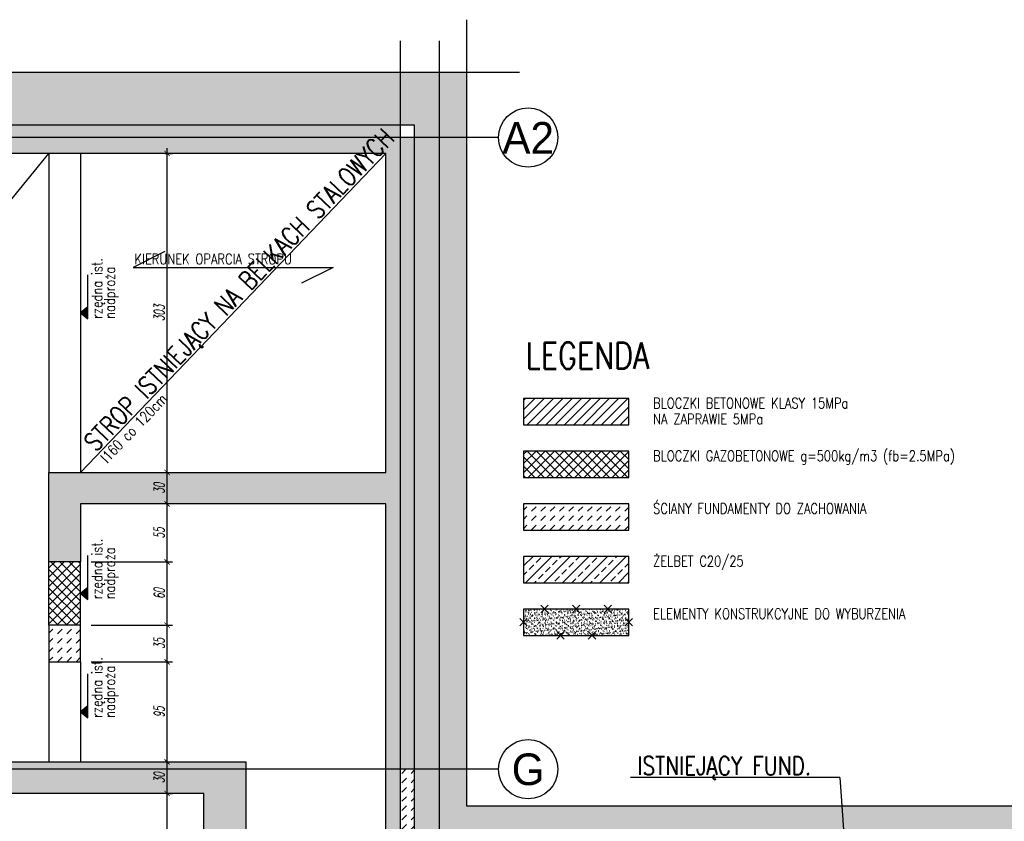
# Model space of a CAD drawing. Header units: millimetres. Extents: x -66901 to 936319, y -323998 to 488548.
# Tile 6 of 84: x 532711 to 542062, y -125083 to -117468. Entities that reach past the tile are written whole.
import ezdxf
from ezdxf.enums import TextEntityAlignment as Align
from ezdxf.lldxf.tags import DXFTag

# ---------------------------------------------------------------- set-up
doc = ezdxf.new("R2010")
doc.units = ezdxf.units.MM
doc.header["$LTSCALE"] = 5
doc.header["$MEASUREMENT"] = 0
for name, color, linetype in [('K-BELKI', 5, 'DASHED2'), ('K-HATCH', 8, 'Continuous'), ('K-OSIE', 1, 'CENTER'), ('K-S$UPY', 4, 'Continuous'), ('K-SC_KON', 2, 'Continuous'), ('K-STROPY', 201, 'Continuous'), ('K-WYMIARY', 254, 'Continuous'), ('N-20', 254, 'Continuous'), ('N-20-RZEDNA', 254, 'Continuous'), ('N-25', 71, 'Continuous'), ('N-50', 4, 'Continuous'), ('POMOCNICZE', 8, 'DASHED2'), ('S-25', 71, 'Continuous'), ('S-35', 101, 'Continuous'), ('ŚCIANY_NIENOŚNE', 125, 'DASHED2')]:
    doc.layers.add(name, color=color, linetype=linetype)
doc.styles.add('GENERATED_STYLE_3', font='txt')
doc.styles.add('ROMANS', font='romans.shx', dxfattribs={"width": 0.8, "oblique": 10})
doc.styles.add('WYMIARY', font='romans.shx', dxfattribs={"width": 0.6, "oblique": 10})
tags = doc.linetypes.add('CENTER', pattern=[2, 1.25, -0.25, 0.25, -0.25]).pattern_tags.tags
tags[10:11] = [DXFTag(74, 4), DXFTag(75, 0), DXFTag(340, '0'), DXFTag(46, 1.0), DXFTag(50, 0.0), DXFTag(44, 0.0), DXFTag(45, 0.0)]
tags[8:9] = [DXFTag(74, 4), DXFTag(75, 0), DXFTag(340, '0'), DXFTag(46, 1.0), DXFTag(50, 0.0), DXFTag(44, 0.0), DXFTag(45, 0.0)]
tags[6:7] = [DXFTag(74, 4), DXFTag(75, 0), DXFTag(340, '0'), DXFTag(46, 1.0), DXFTag(50, 0.0), DXFTag(44, 0.0), DXFTag(45, 0.0)]
tags[4:5] = [DXFTag(74, 4), DXFTag(75, 0), DXFTag(340, '0'), DXFTag(46, 1.0), DXFTag(50, 0.0), DXFTag(44, 0.0), DXFTag(45, 0.0)]
tags = doc.linetypes.add('DASHED2', pattern=[0.375, 0.25, -0.125]).pattern_tags.tags
tags[6:7] = [DXFTag(74, 4), DXFTag(75, 0), DXFTag(340, '0'), DXFTag(46, 1.0), DXFTag(50, 0.0), DXFTag(44, 0.0), DXFTag(45, 0.0)]
tags[4:5] = [DXFTag(74, 4), DXFTag(75, 0), DXFTag(340, '0'), DXFTag(46, 1.0), DXFTag(50, 0.0), DXFTag(44, 0.0), DXFTag(45, 0.0)]
doc.dimstyles.new('CM50', dxfattribs={"dimscale": 50, "dimtxt": 2, "dimasz": 1, "dimexe": 1, "dimexo": 2, "dimgap": 0.5, "dimtad": 1, "dimlfac": 0.1, "dimrnd": 0.5, "dimdsep": 46, "dimtxsty": 'WYMIARY', "dimblk": 'ARCHTICK', "dimcen": 0, "dimdle": 1, "dimclrd": 253, "dimclre": 251, "dimclrt": 30, "dimaunit": 1, "dimadec": 0, "dimazin": 0, "dimtfac": 1, "dimtix": 1, "dimtmove": 0, "dimatfit": 3, "dimldrblk": 'ARCHTICK', "dimfxl": 1, "dimtvp": 0.4, "dimtolj": 1, "dimarcsym": 0})

# ---------------------------------------------------------------- blocks, each defined once
blk = doc.blocks.new('_ArchTick')
at = {"color": 0, "linetype": 'ByBlock', "const_width": 0.15}
blk.add_lwpolyline([(-0.5, -0.5), (0.5, 0.5)], dxfattribs=at)
blk = doc.blocks.new('*D813')
at = {"layer": 'Defpoints', "color": 0, "transparency": 16777216}
for p in [(534004, -124818.2), (534111, -124818.2), (533019, -125818.2)]:
    blk.add_point(p, dxfattribs=at)
at = {"layer": 'K-WYMIARY', "color": 251, "lineweight": -2, "transparency": 16777216}
for p, q in [((534104, -124818.2), (534161, -124818.2)), ((533119, -125818.2), (534161, -125818.2))]:
    blk.add_line(p, q, dxfattribs=at)
at = {"layer": 'K-WYMIARY', "color": 253, "lineweight": -2, "transparency": 16777216}
blk.add_line((534111, -125868.2), (534111, -124768.2), dxfattribs=at)
at = {"layer": 'K-WYMIARY', "color": 253, "lineweight": -2, "transparency": 16777216, "xscale": 50, "yscale": 50, "zscale": 50}
for p, rotation in [((534111, -124818.2), 90), ((534111, -125818.2), 270)]:
    blk.add_blockref('_ArchTick', p, dxfattribs=dict(at, rotation=rotation))
at = {"layer": 'K-WYMIARY', "color": 30, "transparency": 16777216, "insert": (534036, -125318.2), "char_height": 100, "attachment_point": 5, "rotation": 90, "style": 'WYMIARY'}
blk.add_mtext('\\A1;100', dxfattribs=at)
blk = doc.blocks.new('*D814')
at = {"layer": 'Defpoints', "color": 0, "transparency": 16777216}
for p in [(534004, -124518.2), (534111, -124518.2), (534004, -124818.2)]:
    blk.add_point(p, dxfattribs=at)
at = {"layer": 'K-WYMIARY', "color": 251, "lineweight": -2, "transparency": 16777216}
for p, q in [((534104, -124518.2), (534161, -124518.2)), ((534104, -124818.2), (534161, -124818.2))]:
    blk.add_line(p, q, dxfattribs=at)
at = {"layer": 'K-WYMIARY', "color": 253, "lineweight": -2, "transparency": 16777216}
blk.add_line((534111, -124868.2), (534111, -124468.2), dxfattribs=at)
at = {"layer": 'K-WYMIARY', "color": 253, "lineweight": -2, "transparency": 16777216, "xscale": 50, "yscale": 50, "zscale": 50}
for p, rotation in [((534111, -124518.2), 90), ((534111, -124818.2), 270)]:
    blk.add_blockref('_ArchTick', p, dxfattribs=dict(at, rotation=rotation))
at = {"layer": 'K-WYMIARY', "color": 30, "transparency": 16777216, "insert": (534036, -124668.2), "char_height": 100, "attachment_point": 5, "rotation": 90, "style": 'WYMIARY'}
blk.add_mtext('\\A1;30', dxfattribs=at)
blk = doc.blocks.new('*D815')
at = {"layer": 'Defpoints', "color": 0, "transparency": 16777216}
for p in [(533289, -123568.2), (534111, -123568.2), (534004, -124518.2)]:
    blk.add_point(p, dxfattribs=at)
at = {"layer": 'K-WYMIARY', "color": 253, "lineweight": -2, "transparency": 16777216}
blk.add_line((534111, -124568.2), (534111, -123518.2), dxfattribs=at)
at = {"layer": 'K-WYMIARY', "color": 251, "lineweight": -2, "transparency": 16777216}
for p, q in [((533389, -123568.2), (534161, -123568.2)), ((534104, -124518.2), (534161, -124518.2))]:
    blk.add_line(p, q, dxfattribs=at)
at = {"layer": 'K-WYMIARY', "color": 253, "lineweight": -2, "transparency": 16777216, "xscale": 50, "yscale": 50, "zscale": 50}
for p, rotation in [((534111, -123568.2), 90), ((534111, -124518.2), 270)]:
    blk.add_blockref('_ArchTick', p, dxfattribs=dict(at, rotation=rotation))
at = {"layer": 'K-WYMIARY', "color": 30, "transparency": 16777216, "insert": (534036, -124043.2), "char_height": 100, "attachment_point": 5, "rotation": 90, "style": 'WYMIARY'}
blk.add_mtext('\\A1;95', dxfattribs=at)
blk = doc.blocks.new('*D816')
at = {"layer": 'Defpoints', "color": 0, "transparency": 16777216}
for p in [(533289, -123218.2), (534111, -123218.2), (533289, -123568.2)]:
    blk.add_point(p, dxfattribs=at)
at = {"layer": 'K-WYMIARY', "color": 251, "lineweight": -2, "transparency": 16777216}
for p, q in [((533389, -123218.2), (534161, -123218.2)), ((533389, -123568.2), (534161, -123568.2))]:
    blk.add_line(p, q, dxfattribs=at)
at = {"layer": 'K-WYMIARY', "color": 253, "lineweight": -2, "transparency": 16777216}
blk.add_line((534111, -123618.2), (534111, -123168.2), dxfattribs=at)
at = {"layer": 'K-WYMIARY', "color": 253, "lineweight": -2, "transparency": 16777216, "xscale": 50, "yscale": 50, "zscale": 50}
for p, rotation in [((534111, -123218.2), 90), ((534111, -123568.2), 270)]:
    blk.add_blockref('_ArchTick', p, dxfattribs=dict(at, rotation=rotation))
at = {"layer": 'K-WYMIARY', "color": 30, "transparency": 16777216, "insert": (534036, -123393.2), "char_height": 100, "attachment_point": 5, "rotation": 90, "style": 'WYMIARY'}
blk.add_mtext('\\A1;35', dxfattribs=at)
blk = doc.blocks.new('*D817')
at = {"layer": 'Defpoints', "color": 0, "transparency": 16777216}
for p in [(533289, -122618.2), (534111, -122618.2), (533289, -123218.2)]:
    blk.add_point(p, dxfattribs=at)
at = {"layer": 'K-WYMIARY', "color": 253, "lineweight": -2, "transparency": 16777216}
blk.add_line((534111, -123268.2), (534111, -122568.2), dxfattribs=at)
at = {"layer": 'K-WYMIARY', "color": 251, "lineweight": -2, "transparency": 16777216}
for p, q in [((533389, -122618.2), (534161, -122618.2)), ((533389, -123218.2), (534161, -123218.2))]:
    blk.add_line(p, q, dxfattribs=at)
at = {"layer": 'K-WYMIARY', "color": 253, "lineweight": -2, "transparency": 16777216, "xscale": 50, "yscale": 50, "zscale": 50}
for p, rotation in [((534111, -122618.2), 90), ((534111, -123218.2), 270)]:
    blk.add_blockref('_ArchTick', p, dxfattribs=dict(at, rotation=rotation))
at = {"layer": 'K-WYMIARY', "color": 30, "transparency": 16777216, "insert": (534036, -122918.2), "char_height": 100, "attachment_point": 5, "rotation": 90, "style": 'WYMIARY'}
blk.add_mtext('\\A1;60', dxfattribs=at)
blk = doc.blocks.new('*D818')
at = {"layer": 'Defpoints', "color": 0, "transparency": 16777216}
for p in [(534075.5, -122068.2), (534111, -122068.2), (533289, -122618.2)]:
    blk.add_point(p, dxfattribs=at)
at = {"layer": 'K-WYMIARY', "color": 253, "lineweight": -2, "transparency": 16777216}
blk.add_line((534111, -122668.2), (534111, -122018.2), dxfattribs=at)
at = {"layer": 'K-WYMIARY', "color": 251, "lineweight": -2, "transparency": 16777216}
for p, q in [((534175.5, -122068.2), (534161, -122068.2)), ((533389, -122618.2), (534161, -122618.2))]:
    blk.add_line(p, q, dxfattribs=at)
at = {"layer": 'K-WYMIARY', "color": 253, "lineweight": -2, "transparency": 16777216, "xscale": 50, "yscale": 50, "zscale": 50}
for p, rotation in [((534111, -122068.2), 90), ((534111, -122618.2), 270)]:
    blk.add_blockref('_ArchTick', p, dxfattribs=dict(at, rotation=rotation))
at = {"layer": 'K-WYMIARY', "color": 30, "transparency": 16777216, "insert": (534036, -122343.2), "char_height": 100, "attachment_point": 5, "rotation": 90, "style": 'WYMIARY'}
blk.add_mtext('\\A1;55', dxfattribs=at)
blk = doc.blocks.new('*D819')
at = {"layer": 'Defpoints', "color": 0, "transparency": 16777216}
for p in [(534013, -121768.2), (534111, -121768.2), (534075.5, -122068.2)]:
    blk.add_point(p, dxfattribs=at)
at = {"layer": 'K-WYMIARY', "color": 253, "lineweight": -2, "transparency": 16777216}
blk.add_line((534111, -122118.2), (534111, -121718.2), dxfattribs=at)
at = {"layer": 'K-WYMIARY', "color": 251, "lineweight": -2, "transparency": 16777216}
for p, q in [((534113, -121768.2), (534161, -121768.2)), ((534175.5, -122068.2), (534161, -122068.2))]:
    blk.add_line(p, q, dxfattribs=at)
at = {"layer": 'K-WYMIARY', "color": 253, "lineweight": -2, "transparency": 16777216, "xscale": 50, "yscale": 50, "zscale": 50}
for p, rotation in [((534111, -121768.2), 90), ((534111, -122068.2), 270)]:
    blk.add_blockref('_ArchTick', p, dxfattribs=dict(at, rotation=rotation))
at = {"layer": 'K-WYMIARY', "color": 30, "transparency": 16777216, "insert": (534036, -121918.2), "char_height": 100, "attachment_point": 5, "rotation": 90, "style": 'WYMIARY'}
blk.add_mtext('\\A1;30', dxfattribs=at)
blk = doc.blocks.new('*D820')
at = {"layer": 'Defpoints', "color": 0, "transparency": 16777216}
for p in [(533991, -118738.2), (534111, -118738.2), (534013, -121768.2)]:
    blk.add_point(p, dxfattribs=at)
at = {"layer": 'K-WYMIARY', "color": 251, "lineweight": -2, "transparency": 16777216}
for p, q in [((534091, -118738.2), (534161, -118738.2)), ((534113, -121768.2), (534161, -121768.2))]:
    blk.add_line(p, q, dxfattribs=at)
at = {"layer": 'K-WYMIARY', "color": 253, "lineweight": -2, "transparency": 16777216}
blk.add_line((534111, -121818.2), (534111, -118688.2), dxfattribs=at)
at = {"layer": 'K-WYMIARY', "color": 253, "lineweight": -2, "transparency": 16777216, "xscale": 50, "yscale": 50, "zscale": 50}
for p, rotation in [((534111, -118738.2), 90), ((534111, -121768.2), 270)]:
    blk.add_blockref('_ArchTick', p, dxfattribs=dict(at, rotation=rotation))
at = {"layer": 'K-WYMIARY', "color": 30, "transparency": 16777216, "insert": (534036, -120253.2), "char_height": 100, "attachment_point": 5, "rotation": 90, "style": 'WYMIARY'}
blk.add_mtext('\\A1;303', dxfattribs=at)

msp = doc.modelspace()

# ---------------------------------------------------------------- hatches: boundary and pattern name
at = {"layer": 'K-HATCH', "lineweight": 0}
h = msp.add_hatch(dxfattribs=at)
h.set_pattern_fill('DASH', color=256, scale=500, angle=45, style=0)
h.paths.add_polyline_path([(536324, -118588.152), (528139, -118588.152), (528139, -121087.787), (528259, -121087.787), (528259, -118738.152), (536189, -118738.152), (536189, -121768.152), (532989, -121768.152), (532989, -122618.152), (533289, -122618.152), (533289, -122068.152), (536189, -122068.152), (536189, -124588.152), (536324, -124588.152)])
h.paths.add_polyline_path([(536459, -118588.152), (536324, -118588.152), (536324, -124588.152), (536459, -124588.152)])
h.paths.add_polyline_path([(536324, -118468.152), (528139, -118468.152), (528139, -118588.152), (536324, -118588.152)])
h.paths.add_polyline_path([(528139, -118468.152), (527989, -118468.152), (527989, -118588.152), (528139, -118588.152)])
h.paths.add_polyline_path([(528139, -118588.152), (527989, -118588.152), (527989, -121087.787), (528139, -121087.787)])
h.paths.add_polyline_path([(533479.227, -121709.512), (536866.432, -118170.502), (536609.066, -117924.176), (533221.861, -121463.186)], flags=9)
at = {"layer": 'K-HATCH'}
h = msp.add_hatch(dxfattribs=at)
h.set_pattern_fill('AR-PARQ1', color=256, scale=20, style=0)
h.paths.add_polyline_path([(536694, -118588.152), (536459, -118588.152), (536459, -124588.152), (536694, -124588.152)])
h.paths.add_polyline_path([(536959, -118588.152), (536694, -118588.152), (536694, -124588.152), (536959, -124588.152)])
h.paths.add_polyline_path([(536959, -117968.152), (536694, -117968.152), (536694, -118588.152), (536959, -118588.152)])
h.paths.add_polyline_path([(536694, -117968.152), (536324, -117968.152), (536324, -118468.152), (536459, -118468.152), (536459, -118588.152), (536694, -118588.152)], flags=17)
h.paths.add_polyline_path([(536324, -117968.152), (528139, -117968.152), (528139, -118468.152), (536324, -118468.152)])
h.paths.add_polyline_path([(528139, -117968.152), (527989, -117968.152), (527989, -118468.152), (528139, -118468.152)])
h.paths.add_polyline_path([(533479.227, -121709.512), (536866.432, -118170.502), (536609.066, -117924.176), (533221.861, -121463.186)], flags=9)
at = {"layer": 'K-HATCH', "lineweight": 0}
h = msp.add_hatch(dxfattribs=at)
h.set_pattern_fill('ANSI31', color=256, scale=500, style=0)
h.paths.add_polyline_path([(537496.358, -121066), (537496.358, -121316), (538496.358, -121316), (538496.358, -121066)])
h = msp.add_hatch(dxfattribs=at)
h.set_pattern_fill('ANSI37', color=256, scale=500, style=0)
h.set_pattern_definition([(45, (4471384.72, 7934548.11), (-44.19417382, 44.19417382), []), (135, (4471384.72, 7934548.11), (-44.19417382, -44.19417382), [])])
h.paths.add_polyline_path([(537496.358, -121566), (537496.358, -121816), (538496.358, -121816), (538496.358, -121566)])
h = msp.add_hatch(dxfattribs=at)
h.set_pattern_fill('DASH', color=256, scale=500, angle=45, style=0)
h.set_pattern_definition([(45, (4471384.72, 7934548.11), (9e-15, 88.38834765), [62.5, -62.5])])
h.paths.add_polyline_path([(537496.358, -122066), (537496.358, -122316), (538496.358, -122316), (538496.358, -122066)])
at = {"layer": 'K-HATCH'}
h = msp.add_hatch(dxfattribs=at)
h.set_pattern_fill('ANSI33', color=256, scale=500, style=0)
h.set_pattern_definition([(45, (4471384.72, 7934548.11), (-88.3883476, 88.3883476), []), (45, (4471473.11, 7934548.11), (-88.3883476, 88.3883476), [62.5, -31.25])])
h.paths.add_polyline_path([(537496.358, -122566), (537496.358, -122816), (538496.358, -122816), (538496.358, -122566)])
at = {"layer": 'K-HATCH', "lineweight": 0}
h = msp.add_hatch(dxfattribs=at)
h.set_pattern_fill('ANSI37', color=256, scale=500, style=0)
h.paths.add_polyline_path([(533289, -122618.152), (532989, -122618.152), (532989, -123218.152), (533289, -123218.152)])
at = {"layer": 'K-HATCH'}
h = msp.add_hatch(dxfattribs=at)
h.set_pattern_fill('AR-SAND', color=256, scale=20, style=0)
h.set_pattern_definition([(37.5, (4471384.72, 7935048.11), (-1.25986716, 38.53647538), [0, -30.4, 0, -34, 0, -32.5]), (7.5, (4471384.72, 7935048.11), (35.3955341, 56.4429213), [0, -16.4, 0, -27.4, 0, -10.5]), (327.5, (4471360.12, 7935048.11), (62.28283724, 0.11318107), [0, -10, 0, -36, 0, -47]), (317.5, (4471360.12, 7935048.11), (60.1225321, 17.5535113), [0, -5, 0, -23.6, 0, -27])])
h.paths.add_polyline_path([(537496.358, -123066), (537496.358, -123316), (538496.358, -123316), (538496.358, -123066)])
at = {"layer": 'K-HATCH', "lineweight": 0}
h = msp.add_hatch(dxfattribs=at)
h.set_pattern_fill('DASH', color=256, scale=500, angle=45, style=0)
h.paths.add_polyline_path([(533289, -123218.152), (532989, -123218.152), (532989, -123568.152), (533289, -123568.152)])
h = msp.add_hatch(dxfattribs=at)
h.set_pattern_fill('DASH', color=256, scale=500, angle=45, style=0)
h.paths.add_polyline_path([(528259, -123747.787), (528139, -123747.787), (528139, -124588.152), (528259, -124588.152), (528259, -124343.152)])
h.paths.add_polyline_path([(528139, -123747.787), (527989, -123747.787), (527989, -124588.152), (528139, -124588.152)])
h.paths.add_polyline_path([(528139, -124588.152), (527989, -124588.152), (527989, -127148.152), (528139, -127148.152)])
h.paths.add_polyline_path([(528259, -124588.152), (528139, -124588.152), (528139, -127148.152), (534729, -127148.152), (534729, -125868.152), (536324, -125868.152), (536324, -124588.152), (536189, -124588.152), (536189, -125598.152), (534859, -125598.152), (534859, -124588.152), (530054, -124588.152), (530054, -124638.152), (530054, -124818.152), (534459, -124818.152), (534459, -127028.152), (528259, -127028.152)])
h.paths.add_polyline_path([(528139, -127148.152), (527989, -127148.152), (527989, -127298.152), (528139, -127298.152)])
h.paths.add_polyline_path([(534729, -127148.152), (528139, -127148.152), (528139, -127298.152), (534729, -127298.152)])
h.paths.add_polyline_path([(534859, -124518.152), (530054, -124518.152), (530054, -124588.152), (534859, -124588.152)])
h.paths.add_polyline_path([(533961, -127245.539), (533961, -127080.764), (534111, -127080.764), (534111, -127245.539)], flags=9)
h.paths.add_polyline_path([(533961, -124745.752), (533961, -124590.551), (534111, -124590.551), (534111, -124745.752)], flags=24)
h = msp.add_hatch(dxfattribs=at)
h.set_pattern_fill('DASH', color=256, scale=500, angle=45, style=0)
h.paths.add_polyline_path([(536459, -124588.152), (536324, -124588.152), (536324, -125868.152), (536459, -125868.152)])
at = {"layer": 'K-HATCH'}
h = msp.add_hatch(dxfattribs=at)
h.set_pattern_fill('AR-PARQ1', color=256, scale=20, style=0)
h.paths.add_polyline_path([(536694, -124588.152), (536459, -124588.152), (536459, -125438.152), (536694, -125438.152)])
h.paths.add_polyline_path([(540519.344, -124938.152), (536959, -124938.152), (536959, -124588.152), (536694, -124588.152), (536694, -125438.152), (540553.5, -125438.152)])
h.paths.add_polyline_path([(548999, -124938.152), (540519.344, -124938.152), (540553.5, -125438.152), (548499, -125438.152), (548499, -126578.5), (548807.812, -126125.907), (548999, -126125.907)])
h.paths.add_polyline_path([(548999, -126125.907), (548807.812, -126125.907), (548499, -126578.5), (548499, -126978.152), (548999, -126978.152)])
h.paths.add_polyline_path([(548845.663, -126196.741), (550767.329, -126196.741), (550767.329, -125871.741), (548845.663, -125871.741)], flags=9)
at = {"layer": 'N-20-RZEDNA', "lineweight": 0}
for points in [[(533358.282, -120197.152), (533289, -120253.152), (533358.282, -120309.152)], [(533358.282, -122862.152), (533289, -122918.152), (533358.282, -122974.152)], [(533358.282, -123987.152), (533289, -124043.152), (533358.282, -124099.152)]]:
    msp.add_hatch(color=256, dxfattribs=at).paths.add_polyline_path(points)

# ---------------------------------------------------------------- linework, layer by layer
at = {"layer": 'K-BELKI'}
for p, q in [((532989, -118738.152), (532989, -121768.152)), ((533289, -118738.152), (533289, -121768.152)), ((532989, -123218.152), (532989, -122618.152)), ((533289, -123218.152), (533289, -122618.152)), ((532989, -123568.152), (532989, -124518.152)), ((533289, -123568.152), (533289, -124518.152))]:
    msp.add_line(p, q, dxfattribs=at)
at = {"layer": 'K-OSIE'}
for p, q in [((536324, -117668.152), (536324, -128126)), ((536694, -117668.152), (536694, -128126)), ((537259, -118588.152), (526888, -118588.152)), ((537259, -124588.152), (526888, -124588.152))]:
    msp.add_line(p, q, dxfattribs=at)
for centre in [(537540.25, -118588.152), (537540.25, -124588.152)]:
    msp.add_circle(centre, 281.25, dxfattribs=at)
at = {"layer": 'K-S$UPY'}
msp.add_lwpolyline([(537496.358, -122816), (538496.358, -122816), (538496.358, -122566), (537496.358, -122566)], close=True, dxfattribs=at)
at = {"layer": 'K-SC_KON'}
for points in [[(527989, -118468.152), (536459, -118468.152), (536459, -125868.152), (534729, -125868.152), (534729, -127298.152), (527989, -127298.152)], [(533289, -122068.152), (533289, -122618.152), (532989, -122618.152), (532989, -121768.152), (536189, -121768.152), (536189, -118738.152), (528259, -118738.152)], [(530054, -124518.152), (534859, -124518.152), (534859, -125598.152), (536189, -125598.152), (536189, -122068.152), (533289, -122068.152)], [(528259, -127028.152), (534459, -127028.152), (534459, -124818.152), (530054, -124818.152)]]:
    msp.add_lwpolyline(points, dxfattribs=at)
for points in [[(537496.358, -121316), (538496.358, -121316), (538496.358, -121066), (537496.358, -121066)], [(537496.358, -121816), (538496.358, -121816), (538496.358, -121566), (537496.358, -121566)], [(532989, -123568.152), (533289, -123568.152), (533289, -123218.152), (532989, -123218.152)]]:
    msp.add_lwpolyline(points, close=True, dxfattribs=at)
at = {"layer": 'K-STROPY'}
for p, q in [((528259, -124518.152), (532989, -118738.152)), ((533289, -121768.152), (536189, -118738.152))]:
    msp.add_line(p, q, dxfattribs=at)
msp.add_lwpolyline([(534089, -119671), (533789, -119821), (535689, -119821), (535389, -119971)], dxfattribs=at)
at = {"layer": 'N-20'}
msp.add_line((540500.848, -124667.407), (540553.5, -125438.152), dxfattribs=at)
at = {"layer": 'N-20-RZEDNA'}
for points in [[(533358.282, -120197.152), (533289, -120253.152), (533358.282, -120309.152), (533358.282, -119893.152)], [(533358.282, -122862.152), (533289, -122918.152), (533358.282, -122974.152), (533358.282, -122558.152)], [(533358.282, -123987.152), (533289, -124043.152), (533358.282, -124099.152), (533358.282, -123683.152)]]:
    msp.add_lwpolyline(points, dxfattribs=at)
at = {"layer": 'N-25'}
msp.add_lwpolyline([(537496.358, -122316), (538496.358, -122316), (538496.358, -122066), (537496.358, -122066)], close=True, dxfattribs=at)
at = {"layer": 'POMOCNICZE'}
for p, q in [((536959, -124938.152), (536959, -117468.152)), ((527489, -117968.152), (537459, -117968.152)), ((549501.152, -124938.152), (536959, -124938.152))]:
    msp.add_line(p, q, dxfattribs=at)
at = {"layer": 'S-25'}
msp.add_line((540500.848, -124667.407), (538512.312, -124667.407), dxfattribs=at)
at = {"layer": 'ŚCIANY_NIENOŚNE'}
for p, q in [((537661.002, -123030.645), (537731.713, -123101.355)), ((537731.713, -123030.645), (537661.002, -123101.355)), ((537961.002, -123030.645), (538031.713, -123101.355)), ((538031.713, -123030.645), (537961.002, -123101.355)), ((538261.002, -123030.645), (538331.713, -123101.355)), ((538331.713, -123030.645), (538261.002, -123101.355)), ((537461.002, -123155.645), (537531.713, -123226.355)), ((537531.713, -123155.645), (537461.002, -123226.355)), ((538461.002, -123155.645), (538531.713, -123226.355)), ((538531.713, -123155.645), (538461.002, -123226.355)), ((537811.002, -123280.645), (537881.713, -123351.355)), ((537881.713, -123280.645), (537811.002, -123351.355)), ((538111.002, -123280.645), (538181.713, -123351.355)), ((538181.713, -123280.645), (538111.002, -123351.355))]:
    msp.add_line(p, q, dxfattribs=at)
msp.add_lwpolyline([(537496.358, -123316), (538496.358, -123316), (538496.358, -123066), (537496.358, -123066)], close=True, dxfattribs=at)

# ---------------------------------------------------------------- texts
at = {"layer": 'N-20-RZEDNA', "style": 'ROMANS', "width": 0.8}
for s, p in [('rzędna ist.', (533524.949, -120309.152)), ('nadproża', (533644.949, -120309.152)), ('rzędna ist.', (533524.949, -122974.152)), ('nadproża', (533644.949, -122974.152)), ('rzędna ist.', (533524.949, -124099.152)), ('nadproża', (533644.949, -124099.152))]:
    msp.add_text(s, height=100, rotation=90, dxfattribs=at).set_placement(p, align=Align.BOTTOM_LEFT)
at = {"layer": 'N-50', "style": 'GENERATED_STYLE_3'}
for s, p in [('A2', (537540.25, -118588.152)), ('G', (537540.25, -124588.152))]:
    msp.add_text(s, height=300, dxfattribs=at).set_placement(p, align=Align.MIDDLE)
at = {"layer": 'N-50', "style": 'ROMANS', "width": 0.8}
msp.add_text('LEGENDA', height=250, dxfattribs=at).set_placement((538102.588, -120858.197), align=Align.BOTTOM_CENTER)
at = {"layer": 'S-25', "style": 'ROMANS', "width": 0.8}
for s, rotation, p in [('KIERUNEK OPARCIA STROPU', 360, (533801, -119791)), ('I160 co 120cm', 46.2555746, (533540.6, -121686.064))]:
    msp.add_text(s, height=100, rotation=rotation, dxfattribs=at).set_placement(p)
for s, p in [('BLOCZKI BETONOWE KLASY 15MPa', (538726.793, -121161.089)), ('NA ZAPRAWIE 5MPa', (538726.793, -121311.089)), ('BLOCZKI GAZOBETONOWE g=500kg/m3 (fb=2.5MPa)', (538726.793, -121661.089)), ('ŚCIANY FUNDAMENTY DO ZACHOWANIA', (538726.793, -122161.089)), ('ŻELBET C20/25', (538726.793, -122661.089)), ('ELEMENTY KONSTRUKCYJNE DO WYBURZENIA', (538726.793, -123161.089))]:
    msp.add_text(s, height=100, dxfattribs=at).set_placement(p)
at = {"layer": 'S-35', "style": 'ROMANS', "width": 0.8}
msp.add_text('STROP ISTNIEJĄCY NA BELKACH STALOWYCH', height=175, rotation=46.2555745, dxfattribs=at).set_placement((533432.235, -121582.348))
msp.add_text('ISTNIEJĄCY FUND.', height=175, dxfattribs=at).set_placement((538577.663, -124642.407))

# ---------------------------------------------------------------- dimensions: what is measured, and where the dimension line sits
at = {"layer": 'K-WYMIARY'}
for base, p1, p2, picture, middle in [((534111, -118738.152), (534013, -121768.152), (533991, -118738.152), '*D820', (534036, -120253.152)), ((534111, -121768.152), (534075.5, -122068.152), (534013, -121768.152), '*D819', (534036, -121918.152)), ((534111, -122068.152), (533289, -122618.152), (534075.5, -122068.152), '*D818', (534036, -122343.152)), ((534111, -122618.152), (533289, -123218.152), (533289, -122618.152), '*D817', (534036, -122918.152)), ((534111, -123218.152), (533289, -123568.152), (533289, -123218.152), '*D816', (534036, -123393.152)), ((534111, -123568.152), (534004, -124518.152), (533289, -123568.152), '*D815', (534036, -124043.152)), ((534111, -124518.152), (534004, -124818.152), (534004, -124518.152), '*D814', (534036, -124668.152)), ((534111, -124818.152), (533019, -125818.152), (534004, -124818.152), '*D813', (534036, -125318.152))]:
    dim = msp.add_linear_dim(base=base, p1=p1, p2=p2, angle=90, dimstyle='CM50', override={"dimtmove": 1}, dxfattribs=at)
    dim.commit()
    dim.dimension.update_dxf_attribs({"geometry": picture, "text_midpoint": middle})

doc.saveas('drawing.dxf')
